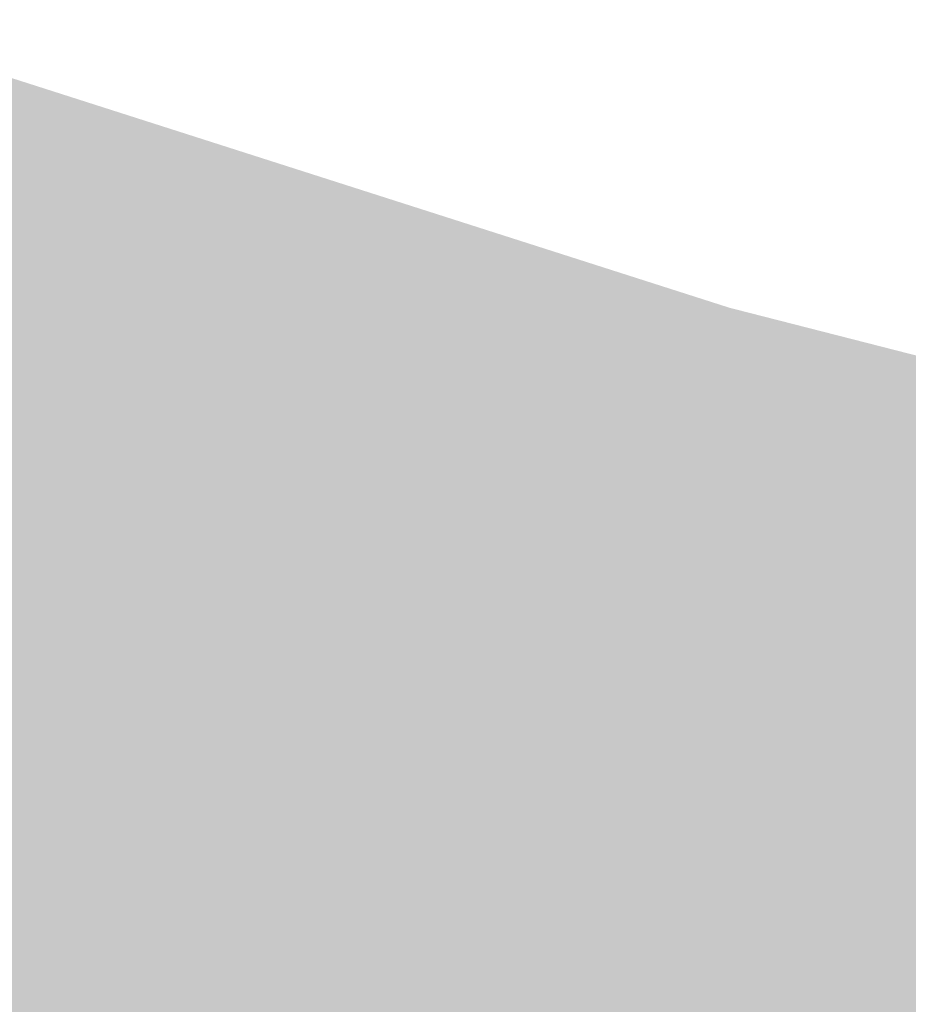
# Model space of a CAD drawing. Header units: metres. Extents: x 163628 to 168255, y 402691 to 405367.
# Tile 81 of 256: x 165467.45 to 165468.78, y 403878.13 to 403879.6. Entities that reach past the tile are written whole.
import ezdxf

# ---------------------------------------------------------------- set-up
doc = ezdxf.new("R2010")
doc.units = ezdxf.units.M
doc.linetypes.add('X-CA190022.004-UO-TXT_Tekst 1op200_v0.1$0$AL-DETAILS', pattern=[5.2, 2, -1.2, 2])
doc.layers.add('X-CA190022.004-UO-TXT_Tekst 1op200_v0.1$0$X-XX-AL-VERWIJZING-V', color=253, linetype='Continuous', lineweight=0, transparency=0.5)
doc.layers.add('X-CA190022.004-UO-TXT_Tekst 1op200_v0.1$0$X-XX-AL-VERWIJZING_DETAIL-G', color=7, linetype='X-CA190022.004-UO-TXT_Tekst 1op200_v0.1$0$AL-DETAILS', lineweight=0)

msp = doc.modelspace()

# ---------------------------------------------------------------- hatches: boundary and pattern name
at = {"layer": 'X-CA190022.004-UO-TXT_Tekst 1op200_v0.1$0$X-XX-AL-VERWIJZING-V'}
h = msp.add_hatch(color=256, dxfattribs=at)
h.dxf.hatch_style = 1
h.paths.add_polyline_path([(165471.5061, 403877.3387), (165470.2951, 403878.5867), (165468.4733, 403879.0523), (165464.8735, 403880.2037), (165449.202, 403882.613), (165469.0326, 403843.2517), (165489.1505, 403864.1852)])

# ---------------------------------------------------------------- linework, layer by layer
at = {"layer": 'X-CA190022.004-UO-TXT_Tekst 1op200_v0.1$0$X-XX-AL-VERWIJZING_DETAIL-G', "const_width": 0.25, "flags": 128}
msp.add_lwpolyline([(165489.1505, 403864.1852), (165471.5061, 403877.3387), (165470.2951, 403878.5867), (165468.4733, 403879.0523), (165464.8735, 403880.2037), (165419.0791, 403887.2442)], dxfattribs=at)

doc.saveas('drawing.dxf')
